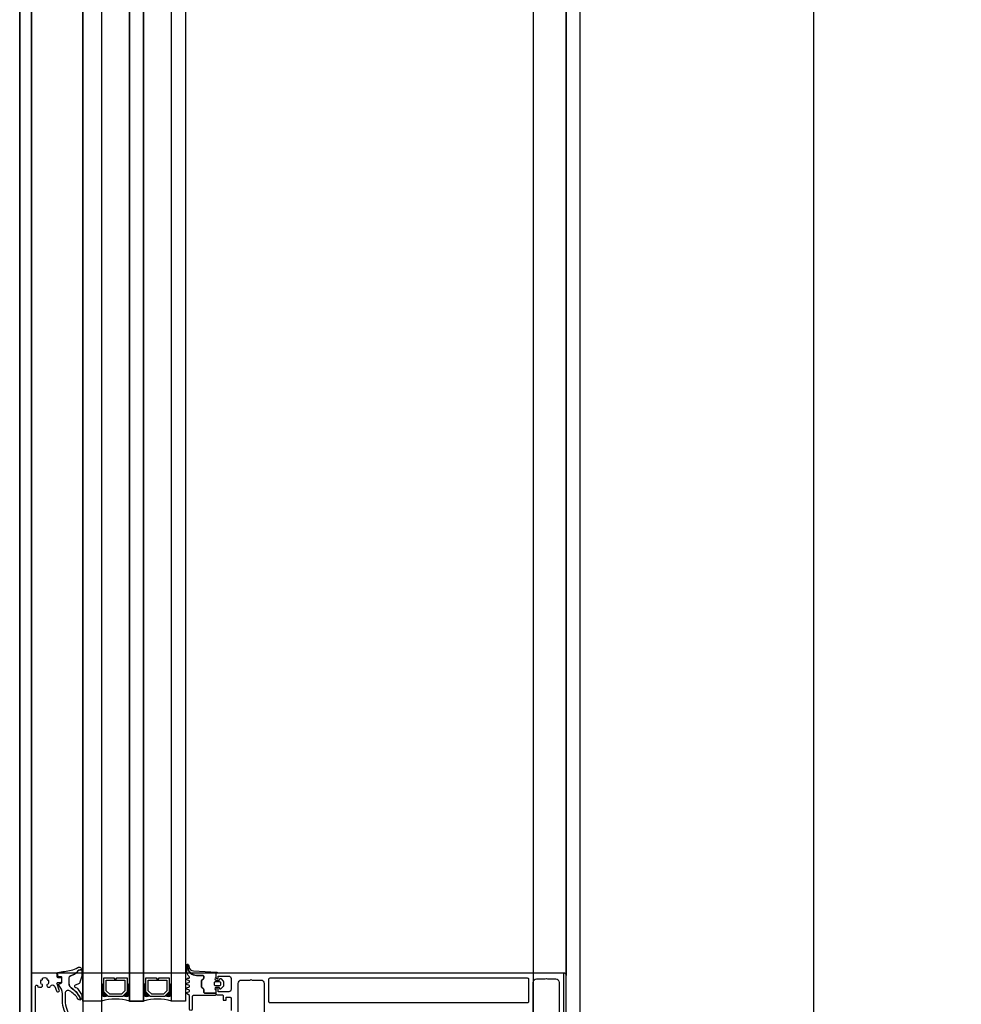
# Model space of a CAD drawing. Header units: millimetres. Extents: x 373037 to 682063, y 76092 to 274210.
# Tile 148 of 256: x 655037 to 655440, y 261676 to 262098. Entities that reach past the tile are written whole.
import ezdxf

# ---------------------------------------------------------------- set-up
doc = ezdxf.new("R2010")
doc.units = ezdxf.units.MM
doc.header["$LTSCALE"] = 100
doc.linetypes.add('ČÁRKOVANÁ', pattern=[19.05, 12.7, -6.35])
doc.layers.get('0').update_dxf_attribs({"linetype": 'CONTINUOUS'})
doc.layers.add('PUDORYS', color=253, linetype='CONTINUOUS')

# ---------------------------------------------------------------- blocks, each defined once
blk = doc.blocks.new('284336')
for points in [[(-0.7, -9.6), (-10, -9.6, 0.414511), (-10.51, -10.11), (-10.51, -15.51, -1), (-11.69, -15.51), (-11.69, -9.6), (-12.69, -8.95, -0.668884), (-12.6, -8.23), (-11.99, -8.01, 0.766384), (-11.99, -7.21), (-12.6, -6.99, -0.76831), (-12.6, -6.23), (-11.99, -6.01, 0.766384), (-11.99, -5.21), (-12.6, -4.99, -0.76831), (-12.6, -4.23), (-11.99, -4.01, 0.766384), (-11.99, -3.21), (-12.6, -2.99, -0.877523), (-12.5, -2.22), (-12.1, -2.22, 0.698129), (-11.83, -1.5, -0.220231), (-12.89, 0.78), (-12.89, 3.45, -0.157143), (-12.82, 3.68), (-12.69, 3.42, -0.067482), (-12.48, 2.53, 0.393136), (-8.66, -1.02), (-6.1, -1.02, -0.414214), (-5.61, -1.51), (-5.61, -2.22, -0.267949), (-5.85, -2.65), (-6.35, -2.93, 0.267949), (-6.61, -3.38), (-6.61, -5.84, 0.267949), (-6.35, -6.29), (-5.85, -6.57, -0.267949), (-5.61, -7), (-5.61, -8.11, 0.414215), (-5.1, -8.62), (-0.41, -8.62), (-0.41, -9.31, -0.414212), (-0.7, -9.6)], [(-0.41, 0), (-0.41, -2, 0.990243), (-0.4, -3.02), (0.9, -3.02, 0.414214), (1.21, -2.71), (1.21, -2.61, -0.668123), (1.71, -2.4), (2.75, -3.45, -0.199004), (2.89, -3.79), (2.89, -5.43, -0.199038), (2.75, -5.77), (1.71, -6.82, -0.668191), (1.21, -6.61), (1.21, -6.51, 0.414214), (0.9, -6.2), (-0.4, -6.2, 0.990269), (-0.41, -7.22), (-0.41, -8.6), (-5.1, -8.6, -0.414215), (-5.59, -8.11), (-5.59, -7, 0.267949), (-5.84, -6.56), (-6.34, -6.27, -0.267949), (-6.59, -5.84), (-6.59, -3.38, -0.267949), (-6.34, -2.95), (-5.84, -2.66, 0.267949), (-5.59, -2.22), (-5.59, -1.51, 0.414214), (-6.1, -1), (-8.66, -1, -0.393156), (-12.46, 2.53, 0.067572), (-12.67, 3.43), (-12.8, 3.7, -0.637545), (-12.12, 3.53), (-11.92, 2.53, 0.344315), (-10.06, 0.91), (0, 0.38, -0.406913), (0.39, 0), (-0.41, 0)], [(1.7, -4.31, 0.414235), (1.2, -3.81), (-0.7, -3.81, 0.414214), (-1.2, -4.31), (-1.2, -4.91, 0.414214), (-0.7, -5.41), (1.2, -5.41, 0.414235), (1.7, -4.91), (1.7, -4.31)]]:
    blk.add_lwpolyline(points, format="xyb", close=True)
blk = doc.blocks.new('433270')
blk.add_lwpolyline([(1, 0, 0.414364), (0, -1), (0, -1.4, 0.255924), (0.23, -1.83, -0.547723), (0.23, -3.17, 0.255924), (0, -3.6), (0, -14.6, 0.414214), (0.3, -14.9), (1.2, -14.9, 0.414214), (1.7, -14.4), (1.7, -10.3, -0.414214), (2, -10), (6, -10, 0.414248), (7, -9), (7, -7.7, 0.414179), (6.5, -7.2), (5.7, -7.2, 0.414232), (5.4, -7.5), (5.4, -8.2, -0.414198), (5.1, -8.5), (2.8, -8.5, -0.414204), (1.8, -7.5), (1.8, -4.49, -0.147432), (1.97, -3.94, 0.147461), (2.4, -2.5), (2.4, -2.3, -0.414214), (2.9, -1.8), (21.87, -1.8, -0.668178), (22.22, -2.65), (22.16, -2.72, 1), (21.59, -3.29), (21.52, -3.35, 0.198912), (21.38, -3.71), (21.38, -4.05, 0.414214), (22.08, -4.75), (22.38, -4.75, 0.576988), (22.64, -4.3, -0.311246), (24.56, -4.3, 0.576988), (24.82, -4.75), (25.3, -4.75, -0.260065), (25.3, -6.65), (24.82, -6.65, 0.576988), (24.56, -7.1, -0.311246), (22.64, -7.1, 0.576988), (22.38, -6.65), (22.08, -6.65, 0.414214), (21.38, -7.35), (21.38, -7.61, 0.267949), (21.63, -8.04), (21.89, -8.2, -0.637047), (21.73, -10), (19.83, -10.7, 0.315299), (19.5, -11.17), (19.5, -11.49, 0.520567), (20.17, -11.96), (22.83, -10.99, -0.520567), (23.5, -11.46), (23.5, -12.5, 0.414062), (24, -13), (25, -13, 0.414186), (25.5, -12.5), (25.5, -11.5, -0.414182), (26, -11), (27, -11, 0.414214), (27.5, -10.5), (27.5, -0.5, 0.414214), (27, 0), (1, 0)], format="xyb", close=True)
blk = doc.blocks.new('284325')
for points in [[(0.84, -5.23, -0.560316), (0.94, -4.73), (1.94, -4.36, 0.3153), (2.14, -4.08), (2.14, -1.89, 0.451558), (1.8, -1.59), (0.9, -1.7, -0.399586), (0.57, -1.46), (0.3, -0.07, -0.415977), (0.53, 0.29, 0.024107), (6.15, 1.24, 0.076636), (8.99, 2.34, -0.577615), (10.79, 1.3), (10.02, 1.37, 0.283171), (9.08, 0.9, -0.168429), (7.07, -0.74), (5.9, -1.16, 0.315302), (5.24, -2.1), (5.24, -4.21, 0.269719), (6.76, -6.82, -0.194797), (10.18, -11.53, -0.342663), (9.17, -11.17, 0.119207), (5.43, -7.59, 0.578571), (3.63, -8.62), (3.63, -11.77, 0.176415), (6.16, -18.72, -1), (5.24, -19.49, -0.176415), (2.43, -11.77), (2.43, -8.89, 0.208286), (0.84, -5.23)], [(8.95, -6.65), (10.32, -8.78, -0.134555), (10.79, -10.63, -0.339795), (10.19, -11.53, 0.194788), (6.76, -6.81, -0.269736), (5.25, -4.21), (5.25, -2.1, -0.315302), (5.9, -1.17), (7.07, -0.74, 0.168429), (9.09, 0.89, -0.283167), (10.01, 1.36), (10.79, 1.29), (10.79, -0.74, -0.070852), (10.71, -1.3), (9.95, -3.93, -0.241839), (9.08, -4.83), (7.93, -5.22, 0.836024), (8.08, -6.19), (8.11, -6.19, -0.255349), (8.95, -6.65)]]:
    blk.add_lwpolyline(points, format="xyb", close=True)

msp = doc.modelspace()

# ---------------------------------------------------------------- linework, layer by layer
at = {"layer": 'PUDORYS', "color": 252, "true_color": 0x939598}
for p, q in [((655063.64, 261677.65), (655063.64, 263586.65)), ((655071.64, 263586.65), (655071.64, 261677.65)), ((655083.64, 261677.65), (655083.64, 263586.65)), ((655089.64, 263586.65), (655089.64, 261677.65)), ((655101.64, 261677.65), (655101.64, 263586.65)), ((655107.64, 263586.65), (655107.64, 261677.65)), ((655270.64, 263575.65), (655270.64, 261688.65)), ((655071.64, 261677.65), (655063.64, 261677.65)), ((655089.64, 261677.65), (655083.64, 261677.65)), ((655107.64, 261677.65), (655101.64, 261677.65))]:
    msp.add_line(p, q, dxfattribs=at)
at = {"layer": 'PUDORYS', "color": 252, "ltscale": 15, "true_color": 0x939598}
for points in [[(655036.64, 249592.15), (681616.64, 249592.15), (681616.64, 273272.15), (655036.64, 273272.15)], [(681611.64, 273267.15), (655041.64, 273267.15), (655041.64, 249597.15), (681611.64, 249597.15)], [(655063.64, 249619.15), (681589.64, 249619.15), (681589.64, 273245.15), (655063.64, 273245.15)], [(681581.64, 273237.15), (655071.64, 273237.15), (655071.64, 249627.15), (681581.64, 249627.15)], [(655270.64, 273038.15), (681383.2, 273038.15), (681383.2, 249826.15), (655270.64, 249826.15)], [(681376.64, 249832.15), (655276.64, 249832.15), (655276.64, 273032.15), (681376.64, 273032.15)], [(655083.64, 261677.65), (655089.64, 261677.65), (655089.64, 263586.65), (655083.64, 263586.65)], [(655101.64, 263586.65), (655107.64, 263586.65), (655107.64, 261677.65), (655101.64, 261677.65)], [(655041.64, 261624.65), (655269.64, 261624.65), (655269.64, 261689.65), (655041.64, 261689.65)]]:
    msp.add_lwpolyline(points, close=True, dxfattribs=at)
at = {"layer": 'PUDORYS', "color": 252, "linetype": 'ČÁRKOVANÁ', "ltscale": 5, "true_color": 0x939598}
for points in [[(681606.64, 249602.15), (655036.64, 249602.15), (655036.64, 273272.15), (681606.64, 273272.15)], [(681611.64, 249597.15), (655041.64, 249597.15), (655041.64, 273267.15), (681611.64, 273267.15)], [(681396.64, 249812.15), (655256.64, 249812.15), (655256.64, 273052.15), (681396.64, 273052.15)], [(681276.64, 249932.15), (655376.64, 249932.15), (655376.64, 272932.15), (681276.64, 272932.15)]]:
    msp.add_lwpolyline(points, close=True, dxfattribs=at)
at = {"layer": 'PUDORYS', "color": 252, "true_color": 0x939598}
for points in [[(681376.64, 249832.15), (655276.64, 249832.15), (655276.64, 273032.15), (681376.64, 273032.15)], [(655082.64, 261687.65), (655082.64, 261681.65), (655080.64, 261679.65), (655074.64, 261679.65), (655072.64, 261681.65), (655072.64, 261687.65), (655077.14, 261687.65), (655077.14, 261687.15), (655078.14, 261687.15), (655078.14, 261687.65)], [(655082.64, 261687.65), (655082.64, 261681.65), (655080.64, 261679.65), (655074.64, 261679.65), (655072.64, 261681.65), (655072.64, 261687.65), (655077.14, 261687.65), (655077.14, 261687.15), (655078.14, 261687.15), (655078.14, 261687.65)], [(655073.64, 261686.65), (655081.64, 261686.65), (655081.64, 261682.07), (655080.22, 261680.65), (655075.19, 261680.65), (655073.64, 261682.07)], [(655073.64, 261686.65), (655081.64, 261686.65), (655081.64, 261682.07), (655080.22, 261680.65), (655075.19, 261680.65), (655073.64, 261682.07)], [(655100.64, 261687.65), (655100.64, 261681.65), (655098.64, 261679.65), (655092.64, 261679.65), (655090.64, 261681.65), (655090.64, 261687.65), (655095.14, 261687.65), (655095.14, 261687.15), (655096.14, 261687.15), (655096.14, 261687.65)], [(655100.64, 261687.65), (655100.64, 261681.65), (655098.64, 261679.65), (655092.64, 261679.65), (655090.64, 261681.65), (655090.64, 261687.65), (655095.14, 261687.65), (655095.14, 261687.15), (655096.14, 261687.15), (655096.14, 261687.65)], [(655091.64, 261686.65), (655099.64, 261686.65), (655099.64, 261682.07), (655098.22, 261680.65), (655093.19, 261680.65), (655091.64, 261682.07)], [(655091.64, 261686.65), (655099.64, 261686.65), (655099.64, 261682.07), (655098.22, 261680.65), (655093.19, 261680.65), (655091.64, 261682.07)]]:
    msp.add_lwpolyline(points, close=True, dxfattribs=at)
for points in [[(655270.64, 261663.15), (655270.64, 261688.65, 0.414214), (655269.64, 261689.65), (655269.64, 261689.65), (655121.14, 261689.65, 0.414214), (655120.64, 261689.15), (655120.64, 261687.85, 0.41422), (655121.14, 261687.35), (655121.64, 261687.35), (655121.64, 261688.35), (655126.14, 261688.35, -0.414214), (655127.14, 261687.35), (655127.14, 261682.65, -0.414214), (655126.14, 261681.65), (655121.64, 261681.65), (655121.64, 261683.35), (655121.14, 261683.35, 0.414201), (655120.64, 261682.85), (655120.64, 261680.85, 0.414214), (655121.14, 261680.35), (655123.28, 261680.35, -0.414214), (655123.78, 261679.85), (655123.78, 261678.05), (655125.03, 261678.05), (655125.03, 261679.25), (655126.84, 261679.25, -0.414214), (655127.14, 261678.95), (655127.14, 261673.66, -0.414167)], [(655270.64, 261663.15), (655270.64, 261688.65, 0.414214), (655269.64, 261689.65), (655269.64, 261689.65), (655121.14, 261689.65, 0.414214), (655120.64, 261689.15), (655120.64, 261687.85, 0.41422), (655121.14, 261687.35), (655121.64, 261687.35), (655121.64, 261688.35), (655126.14, 261688.35, -0.414214), (655127.14, 261687.35), (655127.14, 261682.65, -0.414214), (655126.14, 261681.65), (655121.64, 261681.65), (655121.64, 261683.35), (655121.14, 261683.35, 0.414201), (655120.64, 261682.85), (655120.64, 261680.85, 0.414214), (655121.14, 261680.35), (655123.28, 261680.35, -0.414214), (655123.78, 261679.85), (655123.78, 261678.05), (655125.03, 261678.05), (655125.03, 261679.25), (655126.84, 261679.25, -0.414214), (655127.14, 261678.95), (655127.14, 261673.66, -0.414167)], [(655130.14, 261666.8), (655130.14, 261685.16, -0.414214), (655131.64, 261686.66), (655135.14, 261686.66, -0.399985), (655136.14, 261686.66), (655139.84, 261686.66, -0.414214), (655141.34, 261685.16), (655141.34, 261666.8, 0.13165)], [(655130.14, 261666.8), (655130.14, 261685.16, -0.414214), (655131.64, 261686.66), (655135.14, 261686.66, -0.399985), (655136.14, 261686.66), (655139.84, 261686.66, -0.414214), (655141.34, 261685.16), (655141.34, 261666.8, 0.13165)], [(655256.44, 261666.81), (655256.44, 261685.66, -0.414232), (655257.94, 261687.16), (655261.65, 261687.16, -0.399985), (655262.65, 261687.16), (655266.14, 261687.16, -0.414232), (655267.64, 261685.66), (655267.64, 261666.81, 0.116937)], [(655256.44, 261666.81), (655256.44, 261685.66, -0.414232), (655257.94, 261687.16), (655261.65, 261687.16, -0.399985), (655262.65, 261687.16), (655266.14, 261687.16, -0.414232), (655267.64, 261685.66), (655267.64, 261666.81, 0.116937)]]:
    msp.add_lwpolyline(points, format="xyb", dxfattribs=at)
msp.add_lwpolyline([(655143.84, 261687.55), (655253.94, 261687.55, -0.414214), (655254.44, 261687.05), (655254.44, 261677.35, -0.414214), (655253.94, 261676.85), (655143.84, 261676.85, -0.414214), (655143.34, 261677.35), (655143.34, 261687.05, -0.414214), (655143.84, 261687.55)], format="xyb", close=True, dxfattribs=at)
msp.add_lwpolyline([(655143.84, 261687.55), (655253.94, 261687.55, -0.414214), (655254.44, 261687.05), (655254.44, 261677.35, -0.414214), (655253.94, 261676.85), (655143.84, 261676.85, -0.414214), (655143.34, 261677.35), (655143.34, 261687.05, -0.414214), (655143.84, 261687.55)], format="xyb", close=True, dxfattribs=at)
for centre, radius, start, end in [((655072.14, 261685.52), 0.596, 213.0366, 326.9634), ((655072.14, 261685.52), 0.596, 213.0366, 326.9634), ((655072.14, 261685.22), 0.596, 213.0366, 326.9634), ((655072.14, 261685.22), 0.596, 213.0366, 326.9634), ((655072.14, 261684.93), 0.596, 213.0366, 326.9634), ((655072.14, 261684.93), 0.596, 213.0366, 326.9634), ((655072.14, 261684.64), 0.596, 213.0366, 326.9634), ((655072.14, 261684.64), 0.596, 213.0366, 326.9634), ((655072.14, 261684.35), 0.596, 213.0366, 326.9634), ((655072.14, 261684.35), 0.596, 213.0366, 326.9634), ((655072.14, 261684.05), 0.596, 213.0366, 326.9634), ((655072.14, 261684.05), 0.596, 213.0366, 326.9634), ((655072.14, 261683.76), 0.596, 213.0366, 326.9634), ((655072.14, 261683.76), 0.596, 213.0366, 326.9634), ((655072.14, 261683.47), 0.596, 213.0366, 326.9634), ((655072.14, 261683.47), 0.596, 213.0366, 326.9634), ((655072.14, 261683.18), 0.596, 213.0366, 326.9634), ((655072.14, 261683.18), 0.596, 213.0366, 326.9634), ((655072.14, 261682.88), 0.596, 213.0366, 326.9634), ((655072.14, 261682.88), 0.596, 213.0366, 326.9634), ((655072.14, 261682.59), 0.596, 213.0366, 326.9634), ((655072.14, 261682.59), 0.596, 213.0366, 326.9634), ((655072.14, 261682.3), 0.596, 213.0366, 326.9634), ((655072.14, 261682.3), 0.596, 213.0366, 326.9634), ((655072.14, 261682.01), 0.596, 213.0366, 326.9634), ((655072.14, 261682.01), 0.596, 213.0366, 326.9634), ((655072.28, 261681.99), 0.879, 223.5036, 316.0051), ((655072.28, 261681.99), 0.879, 223.5036, 316.0051), ((655083, 261681.99), 0.879, 223.9949, 316.4964), ((655083, 261681.99), 0.879, 223.9949, 316.4964), ((655083.14, 261685.52), 0.596, 213.0366, 326.9634), ((655083.14, 261685.52), 0.596, 213.0366, 326.9634), ((655083.14, 261685.22), 0.596, 213.0366, 326.9634), ((655083.14, 261685.22), 0.596, 213.0366, 326.9634), ((655083.14, 261684.93), 0.596, 213.0366, 326.9634), ((655083.14, 261684.93), 0.596, 213.0366, 326.9634), ((655083.14, 261684.64), 0.596, 213.0366, 326.9634), ((655083.14, 261684.64), 0.596, 213.0366, 326.9634), ((655083.14, 261684.35), 0.596, 213.0366, 326.9634), ((655083.14, 261684.35), 0.596, 213.0366, 326.9634), ((655083.14, 261684.05), 0.596, 213.0366, 326.9634), ((655083.14, 261684.05), 0.596, 213.0366, 326.9634), ((655083.14, 261683.76), 0.596, 213.0366, 326.9634), ((655083.14, 261683.76), 0.596, 213.0366, 326.9634), ((655083.14, 261683.47), 0.596, 213.0366, 326.9634), ((655083.14, 261683.47), 0.596, 213.0366, 326.9634), ((655083.14, 261683.18), 0.596, 213.0366, 326.9634), ((655083.14, 261683.18), 0.596, 213.0366, 326.9634), ((655083.14, 261682.88), 0.596, 213.0366, 326.9634), ((655083.14, 261682.88), 0.596, 213.0366, 326.9634), ((655083.14, 261682.59), 0.596, 213.0366, 326.9634), ((655083.14, 261682.59), 0.596, 213.0366, 326.9634), ((655083.14, 261682.3), 0.596, 213.0366, 326.9634), ((655083.14, 261682.3), 0.596, 213.0366, 326.9634), ((655083.14, 261682.01), 0.596, 213.0366, 326.9634), ((655083.14, 261682.01), 0.596, 213.0366, 326.9634), ((655090.14, 261685.52), 0.596, 213.0366, 326.9634), ((655090.14, 261685.52), 0.596, 213.0366, 326.9634), ((655090.14, 261685.22), 0.596, 213.0366, 326.9634), ((655090.14, 261685.22), 0.596, 213.0366, 326.9634), ((655090.14, 261684.93), 0.596, 213.0366, 326.9634), ((655090.14, 261684.93), 0.596, 213.0366, 326.9634), ((655090.14, 261684.64), 0.596, 213.0366, 326.9634), ((655090.14, 261684.64), 0.596, 213.0366, 326.9634), ((655090.14, 261684.35), 0.596, 213.0366, 326.9634), ((655090.14, 261684.35), 0.596, 213.0366, 326.9634), ((655090.14, 261684.05), 0.596, 213.0366, 326.9634), ((655090.14, 261684.05), 0.596, 213.0366, 326.9634), ((655090.14, 261683.76), 0.596, 213.0366, 326.9634), ((655090.14, 261683.76), 0.596, 213.0366, 326.9634), ((655090.14, 261683.47), 0.596, 213.0366, 326.9634), ((655090.14, 261683.47), 0.596, 213.0366, 326.9634), ((655090.14, 261683.18), 0.596, 213.0366, 326.9634), ((655090.14, 261683.18), 0.596, 213.0366, 326.9634), ((655090.14, 261682.88), 0.596, 213.0366, 326.9634), ((655090.14, 261682.88), 0.596, 213.0366, 326.9634), ((655090.14, 261682.59), 0.596, 213.0366, 326.9634), ((655090.14, 261682.59), 0.596, 213.0366, 326.9634), ((655090.14, 261682.3), 0.596, 213.0366, 326.9634), ((655090.14, 261682.3), 0.596, 213.0366, 326.9634), ((655090.14, 261682.01), 0.596, 213.0366, 326.9634), ((655090.14, 261682.01), 0.596, 213.0366, 326.9634), ((655090.28, 261681.99), 0.879, 223.5036, 316.0051), ((655090.28, 261681.99), 0.879, 223.5036, 316.0051), ((655101, 261681.99), 0.879, 223.9949, 316.4964), ((655101, 261681.99), 0.879, 223.9949, 316.4964), ((655101.14, 261685.52), 0.596, 213.0366, 326.9634), ((655101.14, 261685.52), 0.596, 213.0366, 326.9634), ((655101.14, 261685.22), 0.596, 213.0366, 326.9634), ((655101.14, 261685.22), 0.596, 213.0366, 326.9634), ((655101.14, 261684.93), 0.596, 213.0366, 326.9634), ((655101.14, 261684.93), 0.596, 213.0366, 326.9634), ((655101.14, 261684.64), 0.596, 213.0366, 326.9634), ((655101.14, 261684.64), 0.596, 213.0366, 326.9634), ((655101.14, 261684.35), 0.596, 213.0366, 326.9634), ((655101.14, 261684.35), 0.596, 213.0366, 326.9634), ((655101.14, 261684.05), 0.596, 213.0366, 326.9634), ((655101.14, 261684.05), 0.596, 213.0366, 326.9634), ((655101.14, 261683.76), 0.596, 213.0366, 326.9634), ((655101.14, 261683.76), 0.596, 213.0366, 326.9634), ((655101.14, 261683.47), 0.596, 213.0366, 326.9634), ((655101.14, 261683.47), 0.596, 213.0366, 326.9634), ((655101.14, 261683.18), 0.596, 213.0366, 326.9634), ((655101.14, 261683.18), 0.596, 213.0366, 326.9634), ((655101.14, 261682.88), 0.596, 213.0366, 326.9634), ((655101.14, 261682.88), 0.596, 213.0366, 326.9634), ((655101.14, 261682.59), 0.596, 213.0366, 326.9634), ((655101.14, 261682.59), 0.596, 213.0366, 326.9634), ((655101.14, 261682.3), 0.596, 213.0366, 326.9634), ((655101.14, 261682.3), 0.596, 213.0366, 326.9634), ((655101.14, 261682.01), 0.596, 213.0366, 326.9634), ((655101.14, 261682.01), 0.596, 213.0366, 326.9634), ((655072.42, 261682.09), 1.26, 231.5004, 308.0344), ((655072.42, 261682.09), 1.26, 231.5004, 308.0344), ((655072.56, 261682.25), 1.71, 237.3143, 302.7051), ((655072.56, 261682.25), 1.71, 237.3143, 302.7051), ((655072.71, 261682.49), 2.25, 241.5972, 298.4727), ((655072.71, 261682.49), 2.25, 241.5972, 298.4727), ((655072.88, 261682.84), 2.9, 244.7048, 294.6933), ((655072.88, 261682.84), 2.9, 244.7048, 294.6933), ((655072.99, 261683.21), 3.55, 247.591, 292.7062), ((655072.99, 261683.21), 3.55, 247.591, 292.7062), ((655077.64, 261655.76), 22.7, 74.6728, 105.3272), ((655077.64, 261655.76), 22.7, 74.6728, 105.3272), ((655082.29, 261683.21), 3.55, 247.2938, 292.409), ((655082.29, 261683.21), 3.55, 247.2938, 292.409), ((655082.4, 261682.84), 2.9, 245.3067, 295.2952), ((655082.4, 261682.84), 2.9, 245.3067, 295.2952), ((655082.57, 261682.49), 2.25, 241.5273, 298.4028), ((655082.57, 261682.49), 2.25, 241.5273, 298.4028), ((655082.71, 261682.25), 1.71, 237.2949, 302.6857), ((655082.71, 261682.25), 1.71, 237.2949, 302.6857), ((655082.85, 261682.09), 1.26, 231.9656, 308.4996), ((655082.85, 261682.09), 1.26, 231.9656, 308.4996), ((655090.42, 261682.09), 1.26, 231.5004, 308.0344), ((655090.42, 261682.09), 1.26, 231.5004, 308.0344), ((655090.56, 261682.25), 1.71, 237.3143, 302.7051), ((655090.56, 261682.25), 1.71, 237.3143, 302.7051), ((655090.71, 261682.49), 2.25, 241.5972, 298.4727), ((655090.71, 261682.49), 2.25, 241.5972, 298.4727), ((655090.88, 261682.84), 2.9, 244.7048, 294.6933), ((655090.88, 261682.84), 2.9, 244.7048, 294.6933), ((655090.99, 261683.21), 3.55, 247.591, 292.7062), ((655090.99, 261683.21), 3.55, 247.591, 292.7062), ((655095.64, 261655.76), 22.7, 74.6728, 105.3272), ((655095.64, 261655.76), 22.7, 74.6728, 105.3272), ((655100.29, 261683.21), 3.55, 247.2938, 292.409), ((655100.29, 261683.21), 3.55, 247.2938, 292.409), ((655100.4, 261682.84), 2.9, 245.3067, 295.2952), ((655100.4, 261682.84), 2.9, 245.3067, 295.2952), ((655100.57, 261682.49), 2.25, 241.5273, 298.4028), ((655100.57, 261682.49), 2.25, 241.5273, 298.4028), ((655100.71, 261682.25), 1.71, 237.2949, 302.6857), ((655100.71, 261682.25), 1.71, 237.2949, 302.6857), ((655100.85, 261682.09), 1.26, 231.9656, 308.4996), ((655100.85, 261682.09), 1.26, 231.9656, 308.4996)]:
    msp.add_arc(centre, radius, start, end, dxfattribs=at)

# ---------------------------------------------------------------- block references
at = {"layer": 'PUDORYS', "color": 252, "true_color": 0x939598, "rotation": 90}
msp.add_blockref('433270', (655041.64, 261662.15), dxfattribs=at)
msp.add_blockref('433270', (655041.64, 261662.15), dxfattribs=at)
at = {"layer": 'PUDORYS', "color": 252, "true_color": 0x939598}
for name, p in [('284325', (655052.5, 261689.65)), ('284325', (655052.5, 261689.65)), ('284336', (655121.05, 261689.65)), ('284336', (655121.05, 261689.65))]:
    msp.add_blockref(name, p, dxfattribs=at)

doc.saveas('drawing.dxf')
